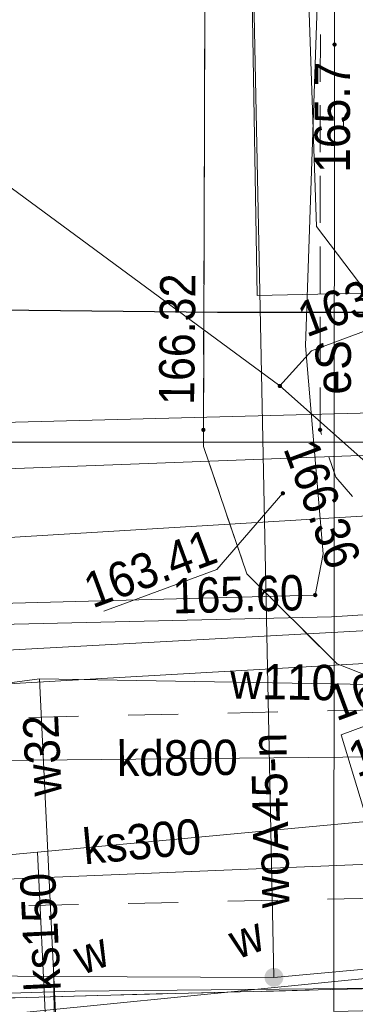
# Model space of a CAD drawing. Header units: millimetres. Extents: x -1155795 to 240441, y -422828 to 463730.
# Tile 50 of 66: x 47600 to 54731, y -22462 to -1541. Entities that reach past the tile are written whole.
import ezdxf
from ezdxf.xclip import XClip

# ---------------------------------------------------------------- set-up
doc = ezdxf.new("R2010")
doc.units = ezdxf.units.MM
doc.header["$MEASUREMENT"] = 0
doc.header["$XCLIPFRAME"] = 0
doc.linetypes.add('Dashed', pattern=[2116.666667, 1058.333333, -1058.333333])
doc.linetypes.add('Dashed 1_500', pattern=[1000, 500, -500])
for name, color, linetype in [('00 PZT MAPA', 7, 'Continuous'), ('Sycow_7_RTPW02 - Punkt wysokościowy sztuczny', 7, 'Continuous'), ('Sycow_7_SUPS01_E - Punkt o określonej wysokości przewodu', 7, 'Continuous'), ('Sycow_7_zasuwa - siec wodociągowa (punkt)', 7, 'Continuous')]:
    doc.layers.add(name, color=color, linetype=linetype)
doc.layers.add('0_Nr_pióra__58', color=7, linetype='Continuous', lineweight=13, true_color=0xdf0000)
doc.layers.add('0_Nr_pióra__99', color=7, linetype='Continuous', lineweight=0, true_color=0xaad2ff)
for name, color, linetype, lineweight in [('Nowe_Annotation - Label_Nr_pióra__85', 7, 'Continuous', 13), ('Sycow_7_@Wywiad_Nr_pióra__30', 30, 'Continuous', 18), ('Sycow_7_@Wywiad_Nr_pióra__34', 34, 'Continuous', 18), ('Sycow_7_@Wywiad_Nr_pióra__5', 5, 'Continuous', 18), ('Sycow_7_chodnik (powierzchnia)_Nr_pióra__7', 7, 'Continuous', 18), ('Sycow_7_drzewo liściaste (punkt)_Nr_pióra__94', 94, 'Continuous', 18), ('Sycow_7_krawężnik (linia)_Nr_pióra__7', 7, 'Continuous', 18), ('Sycow_7_Oś ulicy_Nr_pióra__5', 5, 'Continuous', 18), ('Sycow_7_przewód elektroenergetyczny (linia)-Atr1_Nr_pióra__1', 1, 'Continuous', 18), ('Sycow_7_przewód elektroenergetyczny (linia)_Nr_pióra__1', 1, 'Continuous', 18), ('Sycow_7_przewód gazowy (linia)_Nr_pióra__40', 40, 'Continuous', 18), ('Sycow_7_przewód kanalizacyjny (linia)-Atr1_Nr_pióra__34', 34, 'Continuous', 18), ('Sycow_7_przewód kanalizacyjny (linia)_Nr_pióra__34', 34, 'Continuous', 18), ('Sycow_7_przewód wodociągowy (linia)-Atr1_Nr_pióra__5', 5, 'Continuous', 18), ('Sycow_7_przewód wodociągowy (linia)_Nr_pióra__5', 5, 'Continuous', 18), ('Sycow_7_punkt o określonej wysokości (sieć elektroenergetyczna)-Atr2_Nr_pióra__1', 1, 'Continuous', 18), ('Sycow_7_punkt o określonej wysokości (sieć elektroenergetyczna)_Nr_pióra__1', 1, 'Continuous', 18), ('Sycow_7_punkt o określonej wysokości (sieć gazowa)-Atr2_Nr_pióra__40', 40, 'Continuous', 18), ('Sycow_7_punkt o określonej wysokości (sieć gazowa)-Atr2_Nr_pióra__7', 7, 'Continuous', 18), ('Sycow_7_punkt o określonej wysokości (sieć gazowa)-Atr3_Nr_pióra__40', 40, 'Continuous', 18), ('Sycow_7_punkt o określonej wysokości (sieć kanalizacyjna)-Atr2_Nr_pióra__34', 34, 'Continuous', 18), ('Sycow_7_punkt o określonej wysokości (sieć kanalizacyjna)-Atr2_Nr_pióra__7', 7, 'Continuous', 18), ('Sycow_7_punkt o określonej wysokości (sieć kanalizacyjna)_Nr_pióra__34', 34, 'Continuous', 18), ('Sycow_7_RTPW02_O - Punkt wysokościowy sztuczny_Nr_pióra__7', 7, 'Continuous', 18), ('Sycow_7_SUPE - Przewód elektroenergetyczny_Nr_pióra__1', 1, 'Continuous', 18), ('Sycow_7_SUPS01_E_O - Punkt o określonej wysokości przewodu - rzędna góry_Nr_pióra__1', 1, 'Continuous', 18), ('Sycow_7_zasuwa - siec wodociągowa (punkt)-Atr17_Nr_pióra__7', 7, 'Continuous', 18)]:
    doc.layers.add(name, color=color, linetype=linetype, lineweight=lineweight)
doc.styles.add('STYL_AUTOMATYCZNY_5', font='txt', dxfattribs={"width": 0.9})
doc.styles.add('STYL_AUTOMATYCZNY_6', font='txt', dxfattribs={"width": 0.87})
doc.dimstyles.new('STYL_AUTOMATYCZNY__1', dxfattribs={"dimtxt": 0.18, "dimasz": 456, "dimexe": 0.18, "dimexo": 0.0625, "dimgap": 0, "dimtad": 0, "dimtih": 1, "dimtoh": 1, "dimdec": 4, "dimzin": 0, "dimdsep": 46, "dimcen": 0.09, "dimadec": 0, "dimazin": 0, "dimtfac": 1, "dimtdec": 4, "dimtmove": 0, "dimatfit": 3, "dimldrblk": 'ARROWHEAD_11', "dimfxl": 0, "dimtolj": 1, "dimtzin": 0, "dimarcsym": 0})

# ---------------------------------------------------------------- blocks, each defined once
blk = doc.blocks.new('Rysunek_1_7', base_point=(14567, -19307))
at = {"layer": 'Sycow_7_punkt o określonej wysokości (sieć elektroenergetyczna)_Nr_pióra__1', "linetype": 'Continuous', "lineweight": 18}
blk.add_hatch(color=1, dxfattribs=at).paths.add_polyline_path([(54332, -2053, 1), (54248, -2085, 1)])
at = {"layer": 'Sycow_7_punkt o określonej wysokości (sieć kanalizacyjna)_Nr_pióra__34', "linetype": 'Continuous', "lineweight": 18}
for points in [[(53169, -9309, 1), (53085, -9340, 1)], [(53234, -11588, 1), (53150, -11619, 1)]]:
    blk.add_hatch(color=34, dxfattribs=at).paths.add_polyline_path(points)
at = {"layer": 'Sycow_7_RTPW02 - Punkt wysokościowy sztuczny', "linetype": 'Continuous', "lineweight": 0, "true_color": 0x000000}
for points in [[(51545, -10241, 1), (51461, -10272, 1)], [(54025, -10239, 1), (53941, -10270, 1)]]:
    blk.add_hatch(color=178, dxfattribs=at).paths.add_polyline_path(points)
at = {"layer": 'Sycow_7_SUPS01_E - Punkt o określonej wysokości przewodu', "linetype": 'Continuous', "lineweight": 0, "true_color": 0x000000}
blk.add_hatch(color=178, dxfattribs=at).paths.add_polyline_path([(53921, -13751, 1), (53836, -13782, 1)])
at = {"layer": 'Sycow_7_zasuwa - siec wodociągowa (punkt)', "linetype": 'Continuous', "lineweight": 0, "true_color": 0x000000}
blk.add_hatch(color=178, dxfattribs=at).paths.add_polyline_path([(52996, -21689, 1), (53008, -22089, 1)])
at = {"layer": 'Sycow_7_@Wywiad_Nr_pióra__30', "color": 30, "linetype": 'Continuous', "lineweight": 18, "flags": 128}
for points in [[(56319, -10744), (29335, -11761), (21224, -13246)], [(61767, -14149), (43949, -15122), (42592, -15144), (28271, -15724), (-4303, -16703), (-45944, -17397)]]:
    blk.add_lwpolyline(points, dxfattribs=at)
at = {"layer": 'Sycow_7_@Wywiad_Nr_pióra__34', "color": 34, "linetype": 'Continuous', "lineweight": 18}
blk.add_line((38814, -20147), (63649, -19132), dxfattribs=at)
at = {"layer": 'Sycow_7_@Wywiad_Nr_pióra__34', "color": 34, "linetype": 'Continuous', "lineweight": 18, "flags": 128}
for points in [[(25204, 11259), (53127, -9324), (56160, -12009)], [(56160, -12009), (32852, -13422), (4921, -17139), (-3314, -18429)]]:
    blk.add_lwpolyline(points, dxfattribs=at)
at = {"layer": 'Sycow_7_@Wywiad_Nr_pióra__5', "color": 5, "linetype": 'Continuous', "lineweight": 18}
for p in [(53002, -21889), (52649, -7400)]:
    blk.add_line(p, (52319, 11182), dxfattribs=at)
at = {"layer": 'Sycow_7_chodnik (powierzchnia)_Nr_pióra__7', "color": 7, "linetype": 'Continuous', "lineweight": 18}
for p, q in [((51531, -1657), (51528, -2657)), ((53987, -2858), (53988, -1858)), ((51526, -3157), (51523, -4157)), ((53986, -4358), (53987, -3358)), ((51521, -4657), (51518, -5657)), ((53985, -5858), (53986, -4858)), ((51516, -6157), (51513, -7157)), ((53985, -7358), (53985, -6358)), ((51511, -7657), (51508, -8657)), ((53984, -8858), (53984, -7858)), ((51506, -9157), (51503, -10157)), ((51517, -10655), (51842, -11601)), ((52004, -12074), (52328, -13020)), ((52562, -13448), (53269, -14155)), ((53622, -14509), (54329, -15216)), ((53747, -22162), (52747, -22187)), ((55246, -22126), (54247, -22150)), ((47749, -22315), (46749, -22344)), ((49248, -22272), (48249, -22301)), ((50748, -22236), (49748, -22260)), ((52247, -22199), (51248, -22223))]:
    blk.add_line(p, q, dxfattribs=at)
at = {"layer": 'Sycow_7_chodnik (powierzchnia)_Nr_pióra__7', "color": 7, "linetype": 'Continuous', "lineweight": 18, "flags": 128}
for points in [[(54015, -10353), (53983, -10255), (53984, -9358)], [(54672, -11670), (54314, -11263), (54171, -10828)]]:
    blk.add_lwpolyline(points, dxfattribs=at)
at = {"layer": 'Sycow_7_drzewo liściaste (punkt)_Nr_pióra__94', "color": 94, "linetype": 'Continuous', "lineweight": 18}
blk.add_arc((54878, -3745), 400, 141.626, 222.866, dxfattribs=at)
at = {"layer": 'Sycow_7_krawężnik (linia)_Nr_pióra__7', "color": 7, "linetype": 'Continuous', "lineweight": 18, "flags": 128}
for points in [[(55715, -15766), (54343, -15229), (52429, -13315), (51502, -10608), (51554, 5406), (51267, 5950), (50459, 6376), (46646, 6479), (46116, 6645), (45697, 6970)], [(113556, -22974), (108833, -22832), (87103, -22262), (62467, -21936), (49262, -22272), (35935, -22653), (29917, -22837), (10745, -23338), (-2975, -23635), (-15947, -23939), (-24806, -24115), (-45149, -24410), (-67674, -23289), (-80254, -22221), (-81968, -22041)]]:
    blk.add_lwpolyline(points, dxfattribs=at)
at = {"layer": 'Sycow_7_Oś ulicy_Nr_pióra__5', "color": 5, "linetype": 'Continuous', "lineweight": 18, "flags": 128}
blk.add_lwpolyline([(-83070, -19065), (-77190, -19753), (-19864, -19492), (59637, -14954), (111023, -16134)], dxfattribs=at)
at = {"layer": 'Sycow_7_przewód elektroenergetyczny (linia)_Nr_pióra__1', "color": 1, "linetype": 'Continuous', "lineweight": 18, "flags": 128}
for points in [[(60256, 64068), (55286, 64158), (54437, 58906), (53637, 18846), (53434, 7904), (53908, -5932), (56871, -9847)], [(60222, 62807), (56157, 62699), (55676, 60772), (55021, 32272), (54290, 9480), (54290, -2069), (54272, -22613), (61908, -22441), (72547, -22319), (86954, -22637), (88472, -22906), (101047, -23316), (101386, -23915), (103579, -24020), (109528, -24419), (114118, -24490)], [(-85356, -12890), (-81672, -13351), (-62125, -14591), (-59177, -13051), (-51732, -13515), (-44925, -14130), (-19251, -14093), (-14162, -14416), (-4298, -13898), (-1624, -11789), (42623, -10217), (70284, -9497), (79476, -9784), (103123, -10145), (108910, -10427)], [(27076, -14854), (31243, -14761), (54228, -14227), (62305, -13721), (64185, -13846), (64378, -14915), (71907, -14687), (76113, -15188), (89059, -15246), (110939, -15904)]]:
    blk.add_lwpolyline(points, dxfattribs=at)
at = {"layer": 'Sycow_7_przewód gazowy (linia)_Nr_pióra__40', "color": 40, "linetype": 'Continuous', "lineweight": 18, "flags": 128}
for points in [[(38036, -22941), (45037, -22898), (55434, -21863), (55659, -20799), (57138, -20849)], [(-81489, -23333), (-74473, -24441), (-65760, -24905), (-47998, -26998), (-35625, -27151), (-6779, -25513), (14559, -24191), (20451, -23054), (48781, -22183), (76948, -21906), (87474, -22199), (101858, -22887)]]:
    blk.add_lwpolyline(points, dxfattribs=at)
at = {"layer": 'Sycow_7_przewód kanalizacyjny (linia)_Nr_pióra__34', "color": 34, "linetype": 'Continuous', "lineweight": 18}
for p, q in [((92113, -16813), (39236, -17368)), ((60006, -18112), (47976, -19229)), ((47976, -19229), (37916, -20139)), ((47976, -19229), (48237, -24571))]:
    blk.add_line(p, q, dxfattribs=at)
at = {"layer": 'Sycow_7_przewód wodociągowy (linia)_Nr_pióra__5', "color": 5, "linetype": 'Continuous', "lineweight": 18}
blk.add_line((48019, -15545), (48482, -25120), dxfattribs=at)
at = {"layer": 'Sycow_7_przewód wodociągowy (linia)_Nr_pióra__5', "color": 5, "linetype": 'Continuous', "lineweight": 18, "flags": 128}
for points in [[(58343, -15721), (58763, -7265), (52649, -7400)], [(111297, -16871), (105226, -16777), (92259, -16546), (87840, -16476), (87387, -16462), (77182, -16231), (58880, -15704), (58343, -15721), (48019, -15545), (32838, -17572), (31358, -17779), (29957, -17797), (14652, -17961), (-2946, -18154)], [(56731, -21074), (56633, -21558), (53002, -21889), (48325, -21872), (31301, -21714), (29257, -22097), (21060, -23373), (13886, -24675), (-7481, -26210), (-16440, -26840), (-28419, -27778), (-36529, -28051), (-47880, -28009), (-55848, -27771), (-67336, -27130), (-74089, -25248), (-81033, -24565)], [(48740, -32468), (48330, -22894), (48325, -21872)]]:
    blk.add_lwpolyline(points, dxfattribs=at)
at = {"layer": 'Sycow_7_punkt o określonej wysokości (sieć gazowa)-Atr2_Nr_pióra__7', "color": 7, "linetype": 'Continuous', "lineweight": 18, "flags": 128}
blk.add_lwpolyline([(55659, -20799), (54430, -16733), (57077, -15753)], dxfattribs=at)
at = {"layer": 'Sycow_7_punkt o określonej wysokości (sieć kanalizacyjna)-Atr2_Nr_pióra__7', "color": 7, "linetype": 'Continuous', "lineweight": 18, "flags": 128}
for points in [[(53127, -9324), (53798, -8574), (56141, -7707)], [(53192, -11603), (51788, -13221), (49387, -14111)]]:
    blk.add_lwpolyline(points, dxfattribs=at)
at = {"layer": 'Sycow_7_SUPE - Przewód elektroenergetyczny_Nr_pióra__1', "color": 1, "linetype": 'Continuous', "lineweight": 18, "flags": 128}
blk.add_lwpolyline([(-15989, -15615), (-9393, -15487), (39148, -14158), (53879, -13767), (54050, -12890), (53669, -8471), (54290, 9480), (54999, 35301), (55460, 60549), (60098, 64263)], dxfattribs=at)
at = {"layer": 'Sycow_7_przewód elektroenergetyczny (linia)-Atr1_Nr_pióra__1', "color": 1, "linetype": 'Continuous', "lineweight": 18, "insert": (54266, -9505), "char_height": 750, "attachment_point": 4, "rotation": 89.951, "style": 'STYL_AUTOMATYCZNY_5'}
blk.add_mtext('\\A1;{\\pql;\\fArial|b0|i0|c0|p0;\\W0.900000;eS}', dxfattribs=at)
at = {"layer": 'Sycow_7_przewód kanalizacyjny (linia)-Atr1_Nr_pióra__34', "color": 34, "linetype": 'Continuous', "lineweight": 18, "char_height": 750, "attachment_point": 4, "style": 'STYL_AUTOMATYCZNY_5'}
for s, insert, rotation in [('\\A1;{\\pql;\\fArial|b0|i0|c0|p0;\\W0.900000;kd800}', (49667, -17244), 0.601), ('\\A1;{\\pql;\\fArial|b0|i0|c0|p0;\\W0.900000;ks300}', (48943, -19122), 5.304), ('\\A1;{\\pql;\\fArial|b0|i0|c0|p0;\\W0.900000;ks150}', (48105, -22184), 92.798)]:
    blk.add_mtext(s, dxfattribs=dict(at, insert=insert, rotation=rotation))
at = {"layer": 'Sycow_7_przewód wodociągowy (linia)-Atr1_Nr_pióra__5', "color": 5, "linetype": 'Continuous', "lineweight": 18, "char_height": 750, "attachment_point": 4, "style": 'STYL_AUTOMATYCZNY_5'}
for s, insert, rotation in [('\\A1;{\\pql;\\fArial|b0|i0|c0|p0;\\W0.900000;w110}', (52074, -15596), 359.021), ('\\A1;{\\pql;\\fArial|b0|i0|c0|p0;\\W0.900000;w32}', (48127, -18038), 92.771), ('\\A1;{\\pql;\\fArial|b0|i0|c0|p0;\\W0.900000;woA45-n}', (52964, -20416), 91.089)]:
    blk.add_mtext(s, dxfattribs=dict(at, insert=insert, rotation=rotation))
at = {"layer": 'Sycow_7_punkt o określonej wysokości (sieć elektroenergetyczna)-Atr2_Nr_pióra__1', "color": 1, "linetype": 'Continuous', "lineweight": 18, "insert": (54627, -4794), "char_height": 750, "attachment_point": 7, "rotation": 90, "style": 'STYL_AUTOMATYCZNY_5'}
blk.add_mtext('\\A1;{\\pql;\\fArial|b0|i0|c0|p0;\\W0.900000;165.7}', dxfattribs=at)
at = {"layer": 'Sycow_7_punkt o określonej wysokości (sieć gazowa)-Atr2_Nr_pióra__40', "color": 40, "linetype": 'Continuous', "lineweight": 18, "insert": (54330, -16462), "char_height": 750, "attachment_point": 7, "rotation": 20.318, "style": 'STYL_AUTOMATYCZNY_5'}
blk.add_mtext('\\A1;{\\pql;\\fArial|b0|i0|c0|p0;\\W0.900000;166.17}', dxfattribs=at)
at = {"layer": 'Sycow_7_punkt o określonej wysokości (sieć gazowa)-Atr3_Nr_pióra__40', "color": 40, "linetype": 'Continuous', "lineweight": 18, "insert": (54773, -17658), "char_height": 750, "attachment_point": 7, "rotation": 20.318, "style": 'STYL_AUTOMATYCZNY_5'}
blk.add_mtext('\\A1;{\\pql;\\fArial|b0|i0|c0|p0;\\W0.900000;165.07}', dxfattribs=at)
at = {"layer": 'Sycow_7_punkt o określonej wysokości (sieć kanalizacyjna)-Atr2_Nr_pióra__34', "color": 34, "linetype": 'Continuous', "lineweight": 18, "char_height": 750, "attachment_point": 7, "rotation": 20.318, "style": 'STYL_AUTOMATYCZNY_5'}
for s, insert in [('\\A1;{\\pql;\\fArial|b0|i0|c0|p0;\\W0.900000;163.91}', (53698, -8305)), ('\\A1;{\\pql;\\fArial|b0|i0|c0|p0;\\W0.900000;163.41}', (49152, -14064))]:
    blk.add_mtext(s, dxfattribs=dict(at, insert=insert))
at = {"layer": 'Sycow_7_RTPW02_O - Punkt wysokościowy sztuczny_Nr_pióra__7', "color": 7, "linetype": 'Continuous', "lineweight": 18, "char_height": 750, "attachment_point": 7, "style": 'STYL_AUTOMATYCZNY_6'}
for s, insert, rotation in [('\\A1;{\\pql;\\fArial|b0|i0|c0|p0;\\W0.870000;166.32}', (51315, -9728), 89.351), ('\\A1;{\\pql;\\fArial|b0|i0|c0|p0;\\W0.870000;166.36}', (53186, -10656), 290.318)]:
    blk.add_mtext(s, dxfattribs=dict(at, insert=insert, rotation=rotation))
at = {"layer": 'Sycow_7_SUPS01_E_O - Punkt o określonej wysokości przewodu - rzędna góry_Nr_pióra__1', "color": 1, "linetype": 'Continuous', "lineweight": 18, "insert": (50849, -13790), "char_height": 750, "attachment_point": 4, "rotation": 1.52, "style": 'STYL_AUTOMATYCZNY_6'}
blk.add_mtext('\\A1;{\\pql;\\fArial|b0|i0|c0|p0;\\W0.870000;165.60}', dxfattribs=at)
at = {"layer": 'Sycow_7_zasuwa - siec wodociągowa (punkt)-Atr17_Nr_pióra__7', "color": 7, "linetype": 'Continuous', "lineweight": 18, "char_height": 750, "attachment_point": 7, "rotation": 20.318, "style": 'STYL_AUTOMATYCZNY_5'}
for insert in [(52223, -21514), (48927, -21846)]:
    blk.add_mtext('\\A1;{\\pql;\\fArial|b0|i0|c0|p0;\\W0.900000;w}', dxfattribs=dict(at, insert=insert))
blk = doc.blocks.new('ARROWHEAD_11')
at = {"color": 0, "linetype": 'Continuous', "lineweight": 0}
blk.add_line((0, 0), (-1, 0), dxfattribs=at)
at = {"color": 0, "linetype": 'Continuous', "lineweight": 0, "const_width": 0.25, "flags": 128}
blk.add_lwpolyline([(-0.125, 0, 1), (0.125, 0, 1)], format="xyb", close=True, dxfattribs=at)

msp = doc.modelspace()

# ---------------------------------------------------------------- block references
at = {"layer": '00 PZT MAPA', "color": 7, "linetype": 'Continuous', "lineweight": 15}
ref = msp.add_blockref('Rysunek_1_7', (14567, -19307), dxfattribs=at)
XClip(ref).set_block_clipping_path([(-38444.7789564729, -141413.2871562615), (134317.2398628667, -77444.9644498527), (67578.7707096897, 102798.5088210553), (-105183.2481096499, 38830.1861146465)])

# ---------------------------------------------------------------- next in the draw order: linework, layer by layer
at = {"layer": '0_Nr_pióra__58', "color": 12, "linetype": 'Dashed', "lineweight": 13, "true_color": 0xdf0000}
for p, q in [((-45320, -18388), (57456, -16156)), ((-45320, -22388), (57456, -20156))]:
    msp.add_line(p, q, dxfattribs=at)
at = {"layer": '0_Nr_pióra__99', "color": 141, "linetype": 'Dashed 1_500', "lineweight": 0, "true_color": 0xaad2ff}
for centre in [(88699, -12696), (-56052, -28118)]:
    msp.add_circle(centre, 150000, dxfattribs=at)

# ---------------------------------------------------------------- next in the draw order: leaders
at = {"layer": 'Nowe_Annotation - Label_Nr_pióra__85', "color": 7, "linetype": 'Continuous', "lineweight": 13, "annotation_type": 0, "has_hookline": 1, "hookline_direction": 0}
for points, text_width in [([(30982, -7532), (51804, -7757), (56804, -7757)], 26792), ([(29482, -10504), (56804, -10519)], 8162)]:
    msp.add_leader(points, dimstyle='STYL_AUTOMATYCZNY__1', dxfattribs=dict(at, text_width=text_width))

doc.saveas('drawing.dxf')
